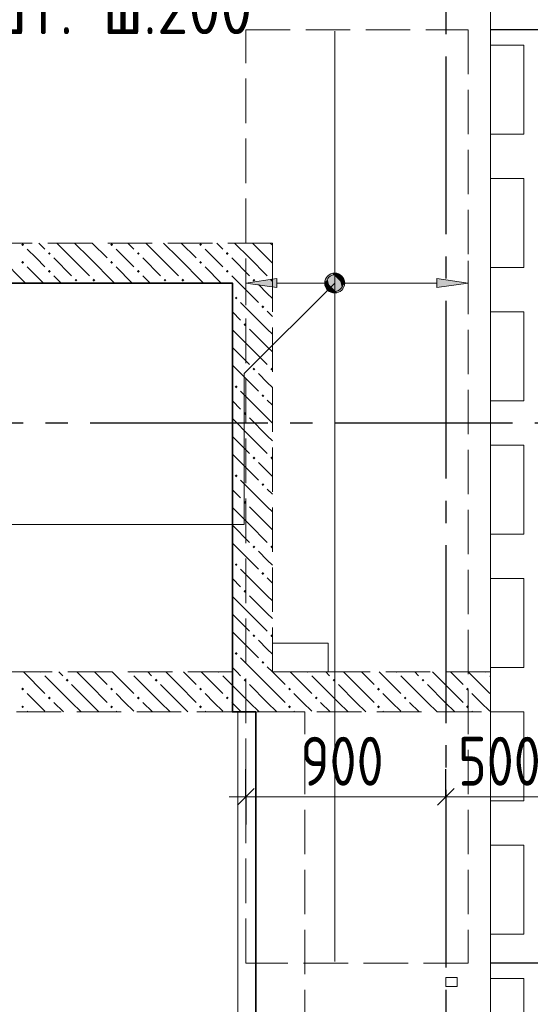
# Model space of a CAD drawing. Header units: millimetres. Extents: x 0 to 32165, y 0 to 42000.
# Tile 8 of 12: x 19908 to 22204, y 25935 to 30365. Entities that reach past the tile are written whole.
import ezdxf

# ---------------------------------------------------------------- set-up
doc = ezdxf.new("R2010")
doc.units = ezdxf.units.MM
doc.linetypes.add('______2', pattern=[270, 200, -70])
doc.linetypes.add('______5', pattern=[1100, 800, -100, 100, -100])
for name, color, linetype, lineweight in [('Standard', 7, 'Continuous', 25), ('ДОП Верх по Х', 7, 'Continuous', 25), ('ЖБ Балка Вышележаща', 7, 'Continuous', 25), ('Оси', 40, '______5', 18), ('Позиционная метка номер позиции', 7, 'Continuous', 13), ('Примечания', 7, 'Continuous', 25), ('Размерная выноска', 7, 'Continuous', 13)]:
    doc.layers.add(name, color=color, linetype=linetype, lineweight=lineweight)
for name, color, linetype, lineweight, true_color in [('ЖБ Балка Нижележащая', 7, '______2', 25, 0x8c8cff), ('ЖБ Перекрытие верхний уровень', 7, 'Continuous', 25, 0xe0e0ff), ('ЖБ Стена верхний уровень', 7, 'Continuous', 25, 0x006e00)]:
    doc.layers.add(name, color=color, linetype=linetype, lineweight=lineweight, true_color=true_color)
doc.styles.add('GOST 2.304-81', font='txt')
doc.styles.add('ISOCPEUR', font='txt')

msp = doc.modelspace()

# ---------------------------------------------------------------- hatches: boundary and pattern name
at = {"layer": 'ДОП Верх по Х', "linetype": 'Continuous', "lineweight": 13, "transparency": 33554687}
msp.add_hatch(color=7, dxfattribs=at).paths.add_polyline_path([(21064, 29160), (20924, 29180), (21064, 29200)], flags=16)
for points in [[(21291.7, 29161.2), (21291.7, 29198.7), (21286.5, 29180)], [(21291.7, 29198.7), (21305.2, 29147.8), (21305.2, 29212.2)], [(21291.7, 29198.7), (21291.7, 29161.2), (21305.2, 29147.8)], [(21305.2, 29212.2), (21324, 29142.5), (21324, 29217.5)], [(21305.2, 29212.2), (21305.2, 29147.8), (21324, 29142.5)], [(21324, 29217.5), (21324, 29142.5), (21342.7, 29147.8)], [(21324, 29217.5), (21342.7, 29147.8), (21342.7, 29212.2)], [(21342.7, 29212.2), (21342.7, 29147.8), (21356.2, 29161.2)], [(21342.7, 29212.2), (21356.2, 29161.2), (21356.2, 29198.7)], [(21356.2, 29198.7), (21356.2, 29161.2), (21361.5, 29180)], [(21784, 29160), (21924, 29180), (21784, 29200)]]:
    msp.add_hatch(color=7, dxfattribs=at).paths.add_polyline_path(points)
at = {"layer": 'ЖБ Стена верхний уровень', "linetype": 'Continuous', "lineweight": 18, "transparency": 33554687}
for points in [[(19914.5, 29353.1), (19921, 29359.6), (19927.4, 29353.1), (19921, 29346.6)], [(20314.5, 29353.1), (20321, 29359.6), (20327.4, 29353.1), (20321, 29346.6)], [(20714.5, 29353.1), (20721, 29359.6), (20727.4, 29353.1), (20721, 29346.6)], [(20034.5, 29313.1), (20040.9, 29319.6), (20047.4, 29313.1), (20040.9, 29306.6)], [(20434.5, 29313.1), (20440.9, 29319.6), (20447.4, 29313.1), (20440.9, 29306.6)], [(20834.5, 29313.1), (20840.9, 29319.6), (20847.4, 29313.1), (20840.9, 29306.6)], [(19914.5, 29273.1), (19921, 29279.6), (19927.4, 29273.1), (19921, 29266.6)], [(20314.5, 29273.1), (20321, 29279.6), (20327.4, 29273.1), (20321, 29266.6)], [(20714.5, 29273.1), (20721, 29279.6), (20727.4, 29273.1), (20721, 29266.6)], [(20034.5, 29233.1), (20040.9, 29239.6), (20047.4, 29233.1), (20040.9, 29226.6)], [(20154.4, 29193.1), (20160.9, 29199.6), (20167.4, 29193.1), (20160.9, 29186.6)], [(20234.5, 29193.1), (20240.9, 29199.6), (20247.4, 29193.1), (20240.9, 29186.6)], [(20434.5, 29233.1), (20440.9, 29239.6), (20447.4, 29233.1), (20440.9, 29226.6)], [(20554.4, 29193.1), (20560.9, 29199.6), (20567.4, 29193.1), (20560.9, 29186.6)], [(20634.5, 29193.1), (20640.9, 29199.6), (20647.4, 29193.1), (20640.9, 29186.6)], [(20834.5, 29233.1), (20840.9, 29239.6), (20847.4, 29233.1), (20840.9, 29226.6)], [(20954.4, 29193.1), (20960.9, 29199.6), (20967.4, 29193.1), (20960.9, 29186.6)], [(21034.5, 29193.1), (21040.9, 29199.6), (21044, 29196.6), (21044, 29189.7), (21040.9, 29186.6)], [(20874.5, 29113.1), (20881, 29119.6), (20887.5, 29113.1), (20881, 29106.6)], [(20994.5, 29073.1), (21001, 29079.6), (21007.5, 29073.1), (21001, 29066.6)], [(20914.5, 28993.1), (20921, 28999.6), (20927.4, 28993.1), (20921, 28986.6)], [(20954.4, 28793.1), (20960.9, 28799.6), (20967.4, 28793.1), (20960.9, 28786.6)], [(21034.5, 28793.1), (21040.9, 28799.6), (21044, 28796.6), (21044, 28789.7), (21040.9, 28786.6)], [(20874.5, 28713.1), (20881, 28719.6), (20887.5, 28713.1), (20881, 28706.6)], [(20994.5, 28673.1), (21001, 28679.6), (21007.5, 28673.1), (21001, 28666.6)], [(20914.5, 28593.1), (20921, 28599.6), (20927.4, 28593.1), (20921, 28586.6)], [(20954.4, 28393.1), (20960.9, 28399.6), (20967.4, 28393.1), (20960.9, 28386.6)], [(21034.5, 28393.1), (21040.9, 28399.6), (21044, 28396.6), (21044, 28389.7), (21040.9, 28386.6)], [(20874.5, 28313.1), (20881, 28319.6), (20887.5, 28313.1), (20881, 28306.6)], [(20994.5, 28273.1), (21001, 28279.6), (21007.5, 28273.1), (21001, 28266.6)], [(20914.5, 28193.1), (20921, 28199.6), (20927.4, 28193.1), (20921, 28186.6)], [(20954.4, 27993.1), (20960.9, 27999.6), (20967.4, 27993.1), (20960.9, 27986.6)], [(21034.5, 27993.1), (21040.9, 27999.6), (21044, 27996.6), (21044, 27989.7), (21040.9, 27986.6)], [(20874.5, 27913.1), (20881, 27919.6), (20887.5, 27913.1), (20881, 27906.6)], [(20994.5, 27873.1), (21001, 27879.6), (21007.5, 27873.1), (21001, 27866.6)], [(20914.5, 27793.1), (20921, 27799.6), (20927.4, 27793.1), (20921, 27786.6)], [(20954.4, 27593.1), (20960.9, 27599.6), (20967.4, 27593.1), (20960.9, 27586.6)], [(21034.5, 27593.1), (21040.9, 27599.6), (21044, 27596.6), (21044, 27589.7), (21040.9, 27586.6)], [(20874.5, 27513.1), (20881, 27519.6), (20887.5, 27513.1), (20881, 27506.6)], [(20994.5, 27473.1), (21001, 27479.6), (21007.5, 27473.1), (21001, 27466.6)], [(20004.3, 27430), (20001, 27426.6), (19997.6, 27430)], [(20404.3, 27430), (20401, 27426.6), (20397.6, 27430)], [(20804.3, 27430), (20801, 27426.6), (20797.6, 27430)], [(21204.3, 27430), (21201, 27426.6), (21197.6, 27430)], [(21604.3, 27430), (21601, 27426.6), (21597.6, 27430)], [(22004.3, 27430), (22001, 27426.6), (21997.6, 27430)], [(20114.5, 27393.1), (20121, 27399.6), (20127.4, 27393.1), (20121, 27386.6)], [(20514.5, 27393.1), (20521, 27399.6), (20527.4, 27393.1), (20521, 27386.6)], [(20914.5, 27393.1), (20921, 27399.6), (20927.4, 27393.1), (20921, 27386.6)], [(21314.5, 27393.1), (21321, 27399.6), (21327.4, 27393.1), (21321, 27386.6)], [(21714.5, 27393.1), (21721, 27399.6), (21727.4, 27393.1), (21721, 27386.6)], [(19914.5, 27353.1), (19921, 27359.6), (19927.4, 27353.1), (19921, 27346.6)], [(20314.5, 27353.1), (20321, 27359.6), (20327.4, 27353.1), (20321, 27346.6)], [(20714.5, 27353.1), (20721, 27359.6), (20727.4, 27353.1), (20721, 27346.6)], [(21114.5, 27353.1), (21121, 27359.6), (21127.4, 27353.1), (21121, 27346.6)], [(21514.5, 27353.1), (21521, 27359.6), (21527.4, 27353.1), (21521, 27346.6)], [(21914.5, 27353.1), (21921, 27359.6), (21927.4, 27353.1), (21921, 27346.6)], [(20034.5, 27313.1), (20040.9, 27319.6), (20047.4, 27313.1), (20040.9, 27306.6)], [(20434.5, 27313.1), (20440.9, 27319.6), (20447.4, 27313.1), (20440.9, 27306.6)], [(20834.5, 27313.1), (20840.9, 27319.6), (20847.4, 27313.1), (20840.9, 27306.6)], [(21234.5, 27313.1), (21240.9, 27319.6), (21247.4, 27313.1), (21240.9, 27306.6)], [(21634.5, 27313.1), (21640.9, 27319.6), (21647.4, 27313.1), (21640.9, 27306.6)], [(19914.5, 27273.1), (19921, 27279.6), (19927.4, 27273.1), (19921, 27266.6)], [(20314.5, 27273.1), (20321, 27279.6), (20327.4, 27273.1), (20321, 27266.6)], [(20714.5, 27273.1), (20721, 27279.6), (20727.4, 27273.1), (20721, 27266.6)], [(21114.5, 27273.1), (21121, 27279.6), (21127.4, 27273.1), (21121, 27266.6)], [(21514.5, 27273.1), (21521, 27279.6), (21527.4, 27273.1), (21521, 27266.6)], [(21914.5, 27273.1), (21921, 27279.6), (21927.4, 27273.1), (21921, 27266.6)]]:
    msp.add_hatch(color=7, dxfattribs=at).paths.add_polyline_path(points, flags=16)
at = {"layer": 'Позиционная метка номер позиции', "linetype": 'Continuous', "lineweight": 13, "transparency": 33554687}
for points in [[(21355.8, 29148.2), (21292.2, 29211.8), (21280.7, 29191.5)], [(21367.3, 29168.5), (21312.5, 29223.3), (21292.2, 29211.8)], [(21367.3, 29168.5), (21292.2, 29211.8), (21355.8, 29148.2)], [(21367.3, 29191.5), (21335.4, 29223.3), (21312.5, 29223.3)], [(21367.3, 29191.5), (21312.5, 29223.3), (21367.3, 29168.5)], [(21335.4, 29223.3), (21367.3, 29191.5), (21355.8, 29211.8)], [(21355.8, 29148.2), (21280.7, 29191.5), (21335.4, 29136.7)], [(21335.4, 29136.7), (21280.7, 29191.5), (21280.7, 29168.5)], [(21335.4, 29136.7), (21280.7, 29168.5), (21312.5, 29136.7)], [(21312.5, 29136.7), (21280.7, 29168.5), (21292.2, 29148.2)]]:
    msp.add_hatch(color=7, dxfattribs=at).paths.add_polyline_path(points)

# ---------------------------------------------------------------- linework, layer by layer
at = {"layer": 'Standard', "color": 251, "linetype": 'Continuous', "lineweight": -3, "true_color": 0x656565, "transparency": 33554687}
for p, q in [((20924, 26868.4), (20924, 26993.4)), ((21824, 26868.4), (21824, 26993.4)), ((20924, 26868.4), (20924, 26743.4)), ((21824, 26868.4), (21824, 26743.4))]:
    msp.add_line(p, q, dxfattribs=at)
at = {"layer": 'Standard', "color": 7, "linetype": 'Continuous', "lineweight": 25, "transparency": 33554687}
for p, q in [((20886.5, 26830.9), (20961.5, 26905.9)), ((21786.5, 26830.9), (21861.5, 26905.9))]:
    msp.add_line(p, q, dxfattribs=at)
at = {"layer": 'Standard', "color": 7, "linetype": 'Continuous', "lineweight": 13, "transparency": 33554687}
for p, q in [((20924, 26868.4), (20849, 26868.4)), ((21824, 26868.4), (22324, 26868.4))]:
    msp.add_line(p, q, dxfattribs=at)
for points in [[(7674, 17930), (22024, 17930), (22024, 39170), (7674, 39170), (7674, 17930)], [(20924, 26868.4), (21234.5, 26868.4), (21234.5, 26868.4), (21824, 26868.4)]]:
    msp.add_lwpolyline(points, dxfattribs=at)
at = {"layer": 'Standard', "color": 251, "linetype": 'Continuous', "lineweight": -3, "true_color": 0x656565, "transparency": 33554687}
for points in [[(24211.9, 30320), (24194.9, 30320), (24194.9, 30320), (24194.9, 30320), (24194.9, 30320), (22024, 30320)], [(24211.9, 26120), (24194.9, 26120), (24194.9, 26120), (24194.9, 26120), (24194.9, 26120), (24194.9, 26120), (24194.9, 26120), (24194.9, 26120), (24194.9, 26120), (22024, 26120)]]:
    msp.add_lwpolyline(points, dxfattribs=at)
at = {"layer": 'ДОП Верх по Х', "color": 7, "linetype": 'Continuous', "lineweight": 18, "transparency": 33554687}
msp.add_line((21324, 30313), (21324, 26127), dxfattribs=at)
at = {"layer": 'ДОП Верх по Х', "color": 251, "linetype": 'Continuous', "lineweight": 13, "true_color": 0x494949, "transparency": 33554687}
for p, q in [((20924, 29180), (20924, 29280)), ((21924, 29180), (21924, 29280)), ((20924, 29180), (21064, 29200)), ((21064, 29200), (21064, 29160)), ((21324, 29217.5), (21324, 29217.5)), ((21924, 29180), (21784, 29200)), ((21784, 29200), (21784, 29160)), ((21064, 29160), (20924, 29180)), ((20924, 29180), (20924, 29080)), ((20924, 29180), (20924, 29180)), ((21064, 29180), (21294, 29180)), ((21354, 29180), (21784, 29180)), ((21784, 29160), (21924, 29180)), ((21924, 29180), (21924, 29080)), ((21924, 29180), (21924, 29180)), ((21324, 29142.5), (21324, 29142.5))]:
    msp.add_line(p, q, dxfattribs=at)
msp.add_circle((21324, 29180), 37.5, dxfattribs=at)
at = {"layer": 'ЖБ Балка Вышележаща', "color": 7, "linetype": 'Continuous', "lineweight": 18, "transparency": 33554687}
for p, q in [((20969, 27250), (20889, 27250)), ((20889, 27250), (20889, 24720)), ((20969, 24720), (20969, 27250))]:
    msp.add_line(p, q, dxfattribs=at)
at = {"layer": 'ЖБ Балка Нижележащая', "color": 251, "linetype": '______2', "lineweight": 18, "true_color": 0x656565, "transparency": 33554687}
for p, q in [((21189, 27250), (20969, 27250)), ((21189, 24720), (21189, 27250))]:
    msp.add_line(p, q, dxfattribs=at)
at = {"layer": 'ЖБ Перекрытие верхний уровень', "color": 7, "linetype": 'Continuous', "lineweight": 18, "transparency": 33554687}
for p, q in [((22024, 29850), (22024, 30250)), ((22024, 30250), (22174, 30250)), ((22174, 30250), (22174, 29850)), ((22174, 29850), (22024, 29850)), ((22024, 29250), (22024, 29650)), ((22024, 29650), (22174, 29650)), ((22174, 29650), (22174, 29250)), ((22174, 29250), (22024, 29250)), ((20864, 29180), (16424, 29180)), ((20864, 27250), (20864, 29180)), ((22024, 28650), (22024, 29050)), ((22024, 29050), (22174, 29050)), ((22174, 29050), (22174, 28650)), ((22174, 28650), (22024, 28650)), ((22024, 28050), (22024, 28450)), ((22024, 28450), (22174, 28450)), ((22174, 28450), (22174, 28050)), ((22174, 28050), (22024, 28050)), ((22024, 27850), (22174, 27850)), ((22024, 27450), (22024, 27850)), ((22174, 27850), (22174, 27450)), ((21294, 27560), (21044, 27560)), ((21044, 27560), (21044, 27430)), ((21294, 27430), (21294, 27560)), ((21044, 27430), (21294, 27430)), ((22174, 27450), (22024, 27450)), ((20969, 27250), (20864, 27250)), ((20969, 24720), (20969, 27250)), ((22024, 26850), (22024, 27250)), ((22024, 27250), (22174, 27250)), ((22174, 27250), (22174, 26850)), ((22174, 26850), (22024, 26850)), ((22024, 26250), (22024, 26650)), ((22024, 26650), (22174, 26650)), ((22174, 26650), (22174, 26250)), ((22174, 26250), (22024, 26250)), ((21874, 26055), (21824, 26055)), ((21824, 26055), (21824, 26015)), ((21874, 26015), (21874, 26055)), ((21824, 26015), (21874, 26015)), ((22024, 25650), (22024, 26050)), ((22024, 26050), (22174, 26050)), ((22174, 26050), (22174, 25650))]:
    msp.add_line(p, q, dxfattribs=at)
at = {"layer": 'ЖБ Стена верхний уровень', "color": 251, "linetype": '______2', "lineweight": 13, "true_color": 0x656565, "transparency": 33554687}
for p, q in [((21044, 29360), (16424, 29360)), ((21044, 29180), (21044, 29360)), ((18204, 29180), (20864, 29180)), ((20864, 29180), (20864, 27430)), ((21044, 27430), (21044, 29180)), ((20864, 27430), (18204, 27430)), ((22024, 27430), (21044, 27430)), ((22024, 27250), (22024, 27430)), ((16924, 27250), (22024, 27250))]:
    msp.add_line(p, q, dxfattribs=at)
at = {"layer": 'ЖБ Стена верхний уровень', "color": 9, "linetype": 'Continuous', "lineweight": 18, "true_color": 0xc7c7c7, "transparency": 33554687}
for p, q in [((19981, 29293.1), (19940.9, 29333.1)), ((19994.1, 29360), (20021, 29333.1)), ((20140.9, 29293.1), (20074.1, 29360)), ((20154.1, 29360), (20221, 29293.1)), ((20234.1, 29360), (20301, 29293.1)), ((20381, 29293.1), (20340.9, 29333.1)), ((20394.1, 29360), (20421, 29333.1)), ((20540.9, 29293.1), (20474.1, 29360)), ((20554.1, 29360), (20621, 29293.1)), ((20634.1, 29360), (20701, 29293.1)), ((20781, 29293.1), (20740.9, 29333.1)), ((20794.1, 29360), (20821, 29333.1)), ((20940.9, 29293.1), (20874.1, 29360)), ((20954.1, 29360), (21021, 29293.1)), ((21034.1, 29360), (21044, 29350.1)), ((19821, 29293.1), (19934.1, 29180)), ((20021, 29253.1), (19981, 29293.1)), ((20060.9, 29293.1), (20140.9, 29213.1)), ((20140.9, 29293.1), (20221, 29213.1)), ((20221, 29293.1), (20334.1, 29180)), ((20421, 29253.1), (20381, 29293.1)), ((20460.9, 29293.1), (20540.9, 29213.1)), ((20540.9, 29293.1), (20621, 29213.1)), ((20621, 29293.1), (20734.1, 29180)), ((20821, 29253.1), (20781, 29293.1)), ((20860.9, 29293.1), (20940.9, 29213.1)), ((20940.9, 29293.1), (21021, 29213.1)), ((21021, 29293.1), (21044, 29270.1)), ((19940.9, 29253.1), (20014.1, 29180)), ((20340.9, 29253.1), (20414.1, 29180)), ((20740.9, 29253.1), (20814.1, 29180)), ((20060.9, 29213.1), (20094.1, 29180)), ((20460.9, 29213.1), (20494.1, 29180)), ((20860.9, 29213.1), (20894.1, 29180)), ((20894.1, 29180), (20981, 29093.1)), ((21021, 29133.1), (20981, 29173.1)), ((21044, 29110.1), (21021, 29133.1)), ((21021, 28973.1), (20901, 29093.1)), ((20864, 29050.1), (20901, 29013.1)), ((21021, 29053.1), (21044, 29030.1)), ((20940.9, 28893.1), (20864, 28970.1)), ((20940.9, 28973.1), (21021, 28893.1)), ((21021, 28973.1), (21044, 28950.1)), ((20864, 28890.1), (20940.9, 28813.1)), ((20940.9, 28893.1), (21021, 28813.1)), ((21021, 28893.1), (21044, 28870.1)), ((20864, 28810.1), (20981, 28693.1)), ((21021, 28733.1), (20981, 28773.1)), ((21044, 28710.1), (21021, 28733.1)), ((21021, 28573.1), (20901, 28693.1)), ((20864, 28650.1), (20901, 28613.1)), ((21021, 28653.1), (21044, 28630.1)), ((20940.9, 28493.1), (20864, 28570.1)), ((20940.9, 28573.1), (21021, 28493.1)), ((21021, 28573.1), (21044, 28550.1)), ((20864, 28490.1), (20940.9, 28413.1)), ((20940.9, 28493.1), (21021, 28413.1)), ((21021, 28493.1), (21044, 28470.1)), ((20864, 28410.1), (20981, 28293.1)), ((21021, 28333.1), (20981, 28373.1)), ((21044, 28310.1), (21021, 28333.1)), ((21021, 28173.1), (20901, 28293.1)), ((20864, 28250.1), (20901, 28213.1)), ((21021, 28253.1), (21044, 28230.1)), ((20940.9, 28093.1), (20864, 28170.1)), ((20940.9, 28173.1), (21021, 28093.1)), ((21021, 28173.1), (21044, 28150.1)), ((20940.9, 28093.1), (21021, 28013.1)), ((21021, 28093.1), (21044, 28070.1)), ((20864, 28090.1), (20940.9, 28013.1)), ((20864, 28010.1), (20981, 27893.1)), ((21021, 27933.1), (20981, 27973.1)), ((21044, 27910.1), (21021, 27933.1)), ((21021, 27773.1), (20901, 27893.1)), ((20864, 27850.1), (20901, 27813.1)), ((21021, 27853.1), (21044, 27830.1)), ((20940.9, 27693.1), (20864, 27770.1)), ((20940.9, 27773.1), (21021, 27693.1)), ((21021, 27773.1), (21044, 27750.1)), ((20940.9, 27693.1), (21021, 27613.1)), ((21021, 27693.1), (21044, 27670.1)), ((20864, 27690.1), (20940.9, 27613.1)), ((20864, 27610.1), (20981, 27493.1)), ((21021, 27533.1), (20981, 27573.1)), ((21044, 27510.1), (21021, 27533.1)), ((20964.1, 27430), (20901, 27493.1)), ((19924.1, 27430), (20021, 27333.1)), ((20084.1, 27430), (20101, 27413.1)), ((20221, 27373.1), (20164.1, 27430)), ((20244.1, 27430), (20301, 27373.1)), ((20324.1, 27430), (20421, 27333.1)), ((20484.1, 27430), (20501, 27413.1)), ((20621, 27373.1), (20564.1, 27430)), ((20644.1, 27430), (20701, 27373.1)), ((20724.1, 27430), (20821, 27333.1)), ((20864, 27450.1), (20884.1, 27430)), ((20884.1, 27430), (20901, 27413.1)), ((21021, 27373.1), (20964.1, 27430)), ((21021, 27453.1), (21044, 27430.1)), ((21044.1, 27430), (21101, 27373.1)), ((21124.1, 27430), (21221, 27333.1)), ((21284.1, 27430), (21301, 27413.1)), ((21421, 27373.1), (21364.1, 27430)), ((21444.1, 27430), (21501, 27373.1)), ((21524.1, 27430), (21621, 27333.1)), ((21684.1, 27430), (21701, 27413.1)), ((21821, 27373.1), (21764.1, 27430)), ((21844.1, 27430), (21901, 27373.1)), ((21924.1, 27430), (22021, 27333.1)), ((20140.9, 27293.1), (20021, 27413.1)), ((20540.9, 27293.1), (20421, 27413.1)), ((20940.9, 27293.1), (20821, 27413.1)), ((21340.9, 27293.1), (21221, 27413.1)), ((21740.9, 27293.1), (21621, 27413.1)), ((22024, 27410.1), (22021, 27413.1)), ((20140.9, 27373.1), (20221, 27293.1)), ((20221, 27373.1), (20301, 27293.1)), ((20540.9, 27373.1), (20621, 27293.1)), ((20621, 27373.1), (20701, 27293.1)), ((20940.9, 27373.1), (21021, 27293.1)), ((21021, 27373.1), (21101, 27293.1)), ((21340.9, 27373.1), (21421, 27293.1)), ((21421, 27373.1), (21501, 27293.1)), ((21740.9, 27373.1), (21821, 27293.1)), ((21821, 27373.1), (21901, 27293.1)), ((19981, 27293.1), (19940.9, 27333.1)), ((20021, 27253.1), (19981, 27293.1)), ((20060.9, 27293.1), (20104.1, 27250)), ((20140.9, 27293.1), (20184.1, 27250)), ((20221, 27293.1), (20264.1, 27250)), ((20381, 27293.1), (20340.9, 27333.1)), ((20421, 27253.1), (20381, 27293.1)), ((20460.9, 27293.1), (20504.1, 27250)), ((20540.9, 27293.1), (20584.1, 27250)), ((20621, 27293.1), (20664.1, 27250)), ((20781, 27293.1), (20740.9, 27333.1)), ((20821, 27253.1), (20781, 27293.1)), ((20860.9, 27293.1), (20904.1, 27250)), ((20940.9, 27293.1), (20984.1, 27250)), ((21021, 27293.1), (21064.1, 27250)), ((21181, 27293.1), (21140.9, 27333.1)), ((21221, 27253.1), (21181, 27293.1)), ((21260.9, 27293.1), (21304.1, 27250)), ((21340.9, 27293.1), (21384.1, 27250)), ((21421, 27293.1), (21464.1, 27250)), ((21581, 27293.1), (21540.9, 27333.1)), ((21621, 27253.1), (21581, 27293.1)), ((21660.9, 27293.1), (21704.1, 27250)), ((21740.9, 27293.1), (21784.1, 27250)), ((21821, 27293.1), (21864.1, 27250)), ((21981, 27293.1), (21940.9, 27333.1)), ((22021, 27253.1), (21981, 27293.1)), ((19940.9, 27253.1), (19944.1, 27250)), ((20340.9, 27253.1), (20344.1, 27250)), ((20740.9, 27253.1), (20744.1, 27250)), ((21140.9, 27253.1), (21144.1, 27250)), ((21540.9, 27253.1), (21544.1, 27250)), ((21940.9, 27253.1), (21944.1, 27250))]:
    msp.add_line(p, q, dxfattribs=at)
at = {"layer": 'Оси', "color": 8, "linetype": '______5', "lineweight": -3, "transparency": 33554687}
for p, q in [((21824, 40100), (21824, 15930)), ((26524, 28550), (3600, 28550))]:
    msp.add_line(p, q, dxfattribs=at)
at = {"layer": 'Позиционная метка номер позиции', "color": 7, "linetype": 'Continuous', "lineweight": 13, "transparency": 33554687}
for p, q in [((21292.2, 29211.8), (21292.2, 29211.8)), ((21355.8, 29211.8), (21355.8, 29211.8)), ((21292.2, 29148.2), (21292.2, 29148.2)), ((21355.8, 29148.2), (21355.8, 29148.2))]:
    msp.add_line(p, q, dxfattribs=at)
msp.add_lwpolyline([(21324, 29180), (20916.7, 28772.7), (20916.7, 28093.6), (17508.7, 28093.6)], dxfattribs=at)
msp.add_circle((21324, 29180), 45, dxfattribs=at)
at = {"layer": 'Примечания', "color": 7, "linetype": '______2', "lineweight": 18, "transparency": 33554687}
for p, q in [((20924, 30320), (21924, 30320)), ((20924, 26120), (20924, 30320)), ((21924, 30320), (21924, 26120)), ((21924, 26120), (20924, 26120))]:
    msp.add_line(p, q, dxfattribs=at)
at = {"layer": 'Размерная выноска', "color": 7, "linetype": 'Continuous', "lineweight": 35, "transparency": 33554687}
msp.add_lwpolyline([(16924, 24720), (20969, 24720), (20969, 27250), (20864, 27250), (20864, 29180), (16424, 29180), (16424, 27430), (16924, 27430), (16924, 24720)], dxfattribs=at)

# ---------------------------------------------------------------- texts
at = {"layer": 'Standard', "color": 7, "linetype": 'Continuous', "lineweight": 25, "transparency": 33554687, "char_height": 220, "attachment_point": 7, "style": 'GOST 2.304-81'}
for s, insert, width in [('900', (21170.7, 26918.4), 531.973), ('500', (21878.5, 26918.4), 516.396)]:
    msp.add_mtext(s, dxfattribs=dict(at, insert=insert, width=width))
at = {"layer": 'ДОП Верх по Х', "color": 7, "linetype": 'Continuous', "lineweight": 13, "transparency": 33554687, "insert": (19509, 30300.3), "char_height": 220, "width": 1819.9, "attachment_point": 7, "style": 'ISOCPEUR'}
msp.add_mtext('\\W0.95;17шт. ш.200 ', dxfattribs=at)

doc.saveas('drawing.dxf')
